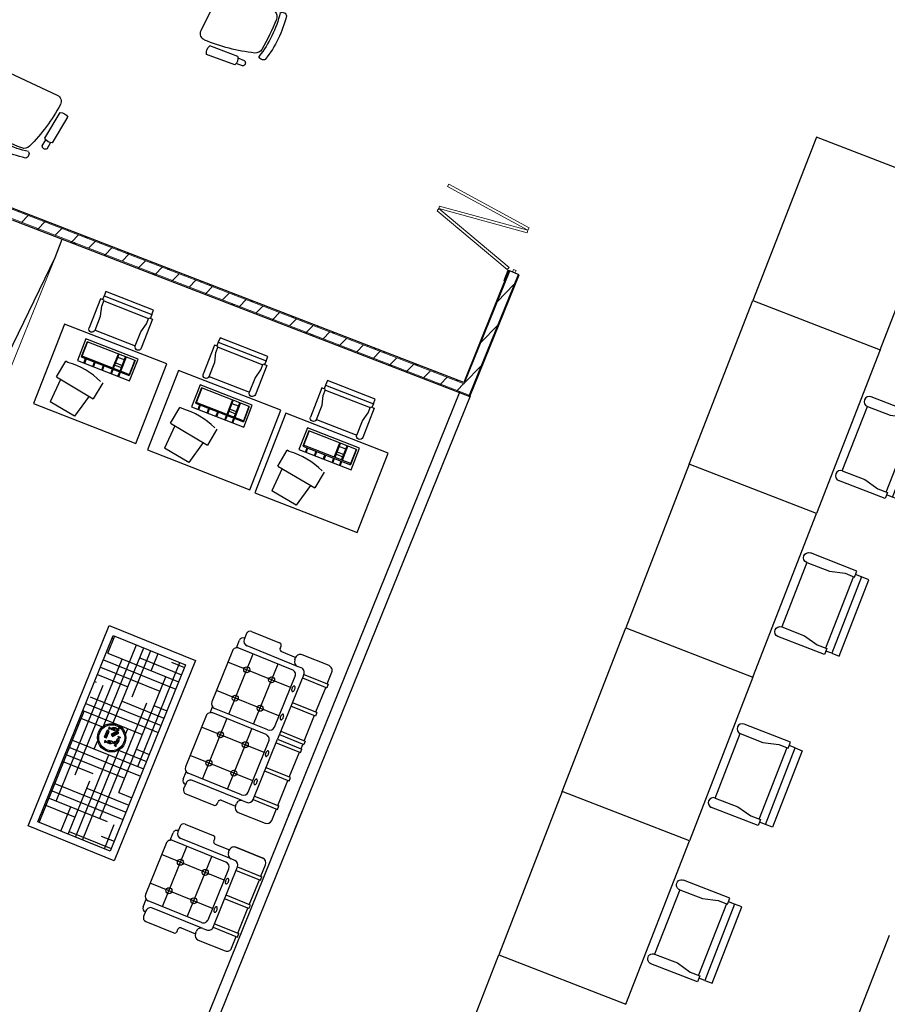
# Model space of a CAD drawing. Header units: inches. Extents: x 424 to 2043, y -237 to 445.
# Tile 109 of 256: x 735.4 to 743.27, y -101.72 to -92.79. Entities that reach past the tile are written whole.
import ezdxf

# ---------------------------------------------------------------- set-up
doc = ezdxf.new("R2010")
doc.units = ezdxf.units.IN
doc.header["$MEASUREMENT"] = 0
doc.layers.add('1', color=8, linetype='Continuous')
doc.layers.add('MOBLEMAN', color=1, linetype='Continuous')
for name, color, linetype, lineweight in [('A-DOOR', 31, 'Continuous', 9), ('A-DOOR-FRAM', 31, 'Continuous', 9), ('A-WALL', 113, 'Continuous', 9), ('A-WALL-PATT', 111, 'Continuous', 25)]:
    doc.layers.add(name, color=color, linetype=linetype, lineweight=lineweight)
doc.styles.add('ATTR', font='romans.shx', dxfattribs={"width": 0.8, "height": 0.448737})
pattern_1 = [(45.89417, (852.0838, -131.8069), (-0.21541665, 0.20879576), []), (135.89417, (852.0838, -131.8069), (-0.20879576, -0.21541665), [])]
pattern_2 = [(0.89417, (852.0838, -131.8069), (-0.00234084, 0.14998173), []), (90.89417, (852.0838, -131.8069), (-0.14998173, -0.00234084), [])]
pattern_3 = [(45.89417, (852.0838, -131.8069), (-0.10770832, 0.10439788), [])]

# ---------------------------------------------------------------- blocks, each defined once
blk = doc.blocks.new('5_Panel_Bi-Fold_Door_Metric_7271 - 2500 x 4300-230033-اول')
at = {"layer": 'A-DOOR'}
for p, q in [((-2.0966, 0.0674), (-1.8403, 0.8569)), ((-1.8162, 0.8491), (-2.0724, 0.0596)), ((-1.8403, 0.8569), (-1.8162, 0.8491)), ((-1.792, 0.8519), (-1.8162, 0.8491)), ((-1.8162, 0.8491), (-1.72, 0.0247)), ((-1.6958, 0.0275), (-1.792, 0.8519)), ((-1.6958, 0.0275), (-1.5996, 0.8519)), ((-1.5754, 0.8491), (-1.6717, 0.0247)), ((-1.5996, 0.8519), (-1.5754, 0.8491)), ((1.6958, 0.0311), (1.9106, 0.8328)), ((1.9348, 0.8264), (1.72, 0.0247)), ((1.9106, 0.8328), (1.9348, 0.8264)), ((1.9589, 0.8304), (1.9348, 0.8264)), ((1.9348, 0.8264), (2.0724, 0.0079)), ((2.0966, 0.0119), (1.9589, 0.8304)), ((-2.0724, 0.0596), (-2.0966, 0.0674)), ((-1.72, 0.0247), (-1.6958, 0.0275)), ((-1.6717, 0.0247), (-1.6958, 0.0275)), ((1.72, 0.0247), (1.6958, 0.0311)), ((2.0724, 0.0079), (2.0966, 0.0119))]:
    blk.add_line(p, q, dxfattribs=at)
at = {"layer": 'A-DOOR', "lineweight": 18}
for p, q in [((-2.1, 0.06), (-2.2, 0.06)), ((-2.2, 0.06), (-2.2, 0.05)), ((-2.2, 0.05), (-2.1, 0.05)), ((-2.1, 0.05), (-2.1, 0.06)), ((2.2, 0.06), (2.1, 0.06)), ((2.1, 0.06), (2.1, 0.05)), ((2.1, 0.05), (2.2, 0.05)), ((2.2, 0.05), (2.2, 0.06))]:
    blk.add_line(p, q, dxfattribs=at)
at = {"layer": 'A-DOOR-FRAM'}
for p, q in [((-2.075, 0.015), (-2.1, 0.015)), ((-2.1, 0.015), (-2.1, -0.01)), ((-2.075, -0.01), (-2.075, 0.015)), ((2.1, 0.015), (2.075, 0.015)), ((2.075, 0.015), (2.075, -0.01)), ((2.1, -0.01), (2.1, 0.015)), ((-2.1, -0.01), (-2.075, -0.01)), ((2.075, -0.01), (2.1, -0.01))]:
    blk.add_line(p, q, dxfattribs=at)
blk = doc.blocks.new('b')
for p, q in [((503.01, -335.59), (502.56, -340.28)), ((506.79, -335.97), (506.33, -340.67)), ((553.93, -335.97), (554.39, -340.67)), ((557.71, -335.59), (558.16, -340.28)), ((501.26, -340.76), (499.27, -361.28)), ((507.46, -341.36), (505.47, -361.88)), ((553.27, -341.36), (555.26, -361.88)), ((559.46, -340.76), (561.45, -361.28)), ((512.28, -371.74), (548.45, -371.74))]:
    blk.add_line(p, q)
for centre, radius, start, end in [((515.49, -325.94), 2.9, 124.29168, 235.70848), ((530.43, -398.95), 77.21, 77.6022, 102.39798), ((545.38, -325.94), 2.9, 304.29028, 55.70985), ((530.43, -403.75), 77.21, 77.6022, 102.39798), ((519.26, -333.69), 5, 93.61925, 160.82009), ((530.44, -510.33), 181.99, 86.43037, 93.61925), ((541.45, -333.68), 5, 19.18983, 86.43037), ((504.81, -336.65), 2.09, 19.12743, 149.56789), ((638.23, -375.07), 130.96, 160.82009, 176.408), ((422.53, -375.07), 130.92, 3.59261, 19.18983), ((555.91, -336.65), 2.09, 30.43211, 160.87257), ((503.86, -346.2), 6.03, 53.4143, 115.51209), ((556.86, -346.2), 6.03, 64.48791, 126.5857), ((502.87, -356.44), 6.03, 233.41429, 295.51209), ((557.85, -356.44), 6.03, 244.48791, 306.58571), ((512.22, -367.05), 4.69, 177.81368, 270.74808), ((548.51, -367.05), 4.69, 269.25208, 2.18684)]:
    blk.add_arc(centre, radius, start, end)
at = {"style": 'ATTR', "width": 0.8, "flags": 9}
blk.add_attdef('ESTCODE', (530.43, -321.74), '', height=0.012, rotation=0.00008, dxfattribs=at)
blk = doc.blocks.new('CHAIR3')
at = {"color": 0}
for p, q in [((-0.26208, 0.4704), (0, 0.4704)), ((-0.26208, 0.4368), (-0.26208, 0.4704)), ((-0.336, 0.02016), (-0.336, 0.45024)), ((-0.336, 0.45024), (-0.29568, 0.45024)), ((-0.29568, 0.45024), (-0.29568, 0.02016)), ((-0.29568, 0.45024), (-0.26208, 0.45024)), ((-0.20832, 0.4368), (-0.26208, 0.4368)), ((-0.25536, 0.4368), (-0.25536, 0.0336)), ((-0.12768, 0.41664), (-0.20832, 0.4368)), ((0, 0.41664), (-0.12768, 0.41664)), ((0, 0.41664), (0, 0.05376)), ((-0.12768, 0.05376), (-0.20832, 0.0336)), ((0, 0.05376), (-0.12768, 0.05376)), ((-0.29568, 0.02016), (-0.336, 0.02016)), ((-0.29568, 0.02016), (-0.26208, 0.02016)), ((-0.20832, 0.0336), (-0.26208, 0.0336)), ((-0.26208, 0.0336), (-0.26208, 0)), ((-0.26208, 0), (0, 0))]:
    blk.add_line(p, q, dxfattribs=at)
for centre in [(0, 0.44352), (0, 0.02688)]:
    blk.add_arc(centre, 0.02688, 270, 90, dxfattribs=at)
blk = doc.blocks.new('RAYANE 01')
at = {"layer": 'MOBLEMAN'}
for p, q in [((8.4608, 4.7715), (8.4575, 4.1272)), ((9.2898, 4.7673), (8.4608, 4.7715)), ((9.2865, 4.1229), (9.2898, 4.7673)), ((8.9169, 4.5649), (8.9658, 4.7444)), ((8.9658, 4.7444), (9.1758, 4.7092)), ((9.1634, 4.5235), (9.1758, 4.7092)), ((8.8574, 4.434), (8.8804, 4.571)), ((9.1999, 4.5174), (8.8804, 4.571)), ((9.1999, 4.5174), (9.177, 4.3804)), ((8.6732, 4.3462), (8.6723, 4.17)), ((9.0962, 4.3441), (8.6732, 4.3462)), ((8.7613, 4.3458), (8.7611, 4.3105)), ((8.7675, 4.3458), (8.7673, 4.3105)), ((8.8204, 4.3455), (8.8202, 4.3102)), ((8.8265, 4.3455), (8.8263, 4.3102)), ((8.8926, 4.3451), (8.8924, 4.3099)), ((8.8988, 4.3451), (8.8986, 4.3098)), ((8.9649, 4.3447), (8.9647, 4.3095)), ((8.9711, 4.3447), (8.9709, 4.3095)), ((9.0371, 4.3444), (9.037, 4.3091)), ((9.0433, 4.3443), (9.0431, 4.3091)), ((9.0953, 4.1678), (9.0962, 4.3441)), ((9.1587, 4.3835), (9.177, 4.3804)), ((8.69, 4.1875), (8.6906, 4.3109)), ((9.0784, 4.3089), (8.6906, 4.3109)), ((9.0783, 4.3001), (8.6906, 4.3021)), ((8.6926, 4.1875), (8.6933, 4.3109)), ((8.7611, 4.3017), (8.7605, 4.1872)), ((8.7673, 4.3017), (8.7667, 4.1871)), ((8.8199, 4.2574), (8.767, 4.2576)), ((8.82, 4.275), (8.7671, 4.2753)), ((8.8201, 4.3014), (8.8195, 4.1869)), ((8.8263, 4.3014), (8.8257, 4.1868)), ((9.0751, 4.1855), (9.0757, 4.3089)), ((9.0777, 4.1855), (9.0784, 4.3089)), ((8.6723, 4.17), (9.0953, 4.1678)), ((8.69, 4.1875), (9.0777, 4.1855)), ((8.7668, 4.2136), (8.8197, 4.2133)), ((8.4575, 4.1272), (9.2865, 4.1229))]:
    blk.add_line(p, q, dxfattribs=at)
blk.add_arc((9.1076, 4.9465), 0.5653, 245.77415, 275.18367, dxfattribs=at)
at = {"layer": 'MOBLEMAN', "xscale": -0.8999999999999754, "yscale": 0.9000000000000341, "zscale": 0.9, "rotation": 269.7045955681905}
blk.add_blockref('CHAIR3', (8.679, 4.0854), dxfattribs=at)
blk = doc.blocks.new('A$C0CDB724A')
at = {"color": 1}
for p, q in [((0.0721, 1.5196), (0.0721, 1.6683)), ((0.2596, 0.9673), (0.2596, 1.6683)), ((0.3221, 1.0196), (0.3221, 1.6683)), ((0.3846, 1.2696), (0.3846, 1.6683)), ((0.4471, 1.5196), (0.4471, 1.6683)), ((0.6346, 0.7696), (0.6346, 1.6683)), ((0.06, 1.6446), (0.0721, 1.6446)), ((0.3221, 1.5821), (0.6837, 1.5821)), ((0.5721, 1.6446), (0.6837, 1.6446)), ((0.0721, 1.5196), (0.6837, 1.5196)), ((0.1971, 0.5196), (0.1971, 1.5196)), ((0.5721, 0.5196), (0.5721, 1.5196)), ((0.06, 1.4571), (0.6837, 1.4571)), ((0.06, 1.3946), (0.5721, 1.3946)), ((0.06, 1.3321), (0.3221, 1.3321)), ((0.06, 1.2696), (0.0721, 1.2696)), ((0.1346, 0.2696), (0.1346, 1.2696)), ((0.5096, 0.2696), (0.5096, 1.2696)), ((0.5721, 1.2696), (0.6837, 1.2696)), ((0.3221, 1.2071), (0.6837, 1.2071)), ((0.0721, 1.1446), (0.6837, 1.1446)), ((0.06, 1.0821), (0.6837, 1.0821)), ((0.06, 1.0196), (0.5721, 1.0196)), ((0.06, 0.9571), (0.2537, 0.9571)), ((0.0721, 0.06), (0.0721, 1.0196)), ((0.4471, 0.972), (0.4471, 1.0196)), ((0.06, 0.8946), (0.0721, 0.8946)), ((0.5721, 0.8946), (0.6837, 0.8946)), ((0.2596, 0.7696), (0.2596, 0.8426)), ((0.4426, 0.8321), (0.6837, 0.8321)), ((0.4471, 0.06), (0.4471, 0.838)), ((0.0721, 0.7696), (0.6837, 0.7696)), ((0.3846, 0.06), (0.3846, 0.7696)), ((0.06, 0.7071), (0.6837, 0.7071)), ((0.06, 0.6446), (0.5721, 0.6446)), ((0.06, 0.5821), (0.3221, 0.5821)), ((0.06, 0.5196), (0.0721, 0.5196)), ((0.3221, 0.06), (0.3221, 0.5196)), ((0.5721, 0.5196), (0.6837, 0.5196)), ((0.0721, 0.3946), (0.6837, 0.3946)), ((0.3221, 0.4571), (0.6837, 0.4571)), ((0.06, 0.3321), (0.6837, 0.3321)), ((0.06, 0.2696), (0.5721, 0.2696)), ((0.2596, 0.06), (0.2596, 0.2696)), ((0.6346, 0.06), (0.6346, 0.2696)), ((0.06, 0.2071), (0.3221, 0.2071)), ((0.06, 0.1446), (0.0721, 0.1446)), ((0.3221, 0.0821), (0.6837, 0.0821)), ((0.5721, 0.1446), (0.6837, 0.1446))]:
    blk.add_line(p, q, dxfattribs=at)
at = {"color": 0}
for p, q in [((0.3559, 0.945), (0.3561, 0.9448)), ((0.3576, 0.9471), (0.3578, 0.9469)), ((0.3584, 0.9464), (0.36, 0.9452)), ((0.3593, 0.9493), (0.3596, 0.949)), ((0.3601, 0.9486), (0.3617, 0.9473)), ((0.3606, 0.9447), (0.3618, 0.9463)), ((0.361, 0.9514), (0.3613, 0.9512)), ((0.3619, 0.9507), (0.3634, 0.9495)), ((0.3623, 0.9469), (0.3635, 0.9484)), ((0.3623, 0.9469), (0.3638, 0.9456)), ((0.3627, 0.9536), (0.363, 0.9533)), ((0.3636, 0.9529), (0.3651, 0.9516)), ((0.364, 0.949), (0.3653, 0.9506)), ((0.364, 0.949), (0.3656, 0.9478)), ((0.3644, 0.9557), (0.3647, 0.9555)), ((0.3644, 0.9451), (0.3657, 0.9467)), ((0.3644, 0.9451), (0.366, 0.9439)), ((0.3653, 0.955), (0.3669, 0.9538)), ((0.3657, 0.9512), (0.367, 0.9527)), ((0.3657, 0.9512), (0.3673, 0.9499)), ((0.3661, 0.9473), (0.3674, 0.9489)), ((0.3661, 0.9473), (0.3677, 0.946)), ((0.3662, 0.9578), (0.3664, 0.9576)), ((0.3666, 0.9434), (0.3678, 0.945)), ((0.367, 0.9572), (0.3686, 0.9559)), ((0.3674, 0.9533), (0.3687, 0.9549)), ((0.3674, 0.9533), (0.369, 0.9521)), ((0.3679, 0.96), (0.3681, 0.9598)), ((0.3679, 0.9494), (0.3691, 0.951)), ((0.3679, 0.9494), (0.3694, 0.9482)), ((0.3683, 0.9456), (0.3695, 0.9471)), ((0.3683, 0.9456), (0.3699, 0.9443)), ((0.3687, 0.9593), (0.3703, 0.9581)), ((0.3692, 0.9555), (0.3704, 0.957)), ((0.3692, 0.9555), (0.3707, 0.9542)), ((0.3696, 0.9621), (0.3699, 0.9619)), ((0.3696, 0.9516), (0.3708, 0.9532)), ((0.3696, 0.9516), (0.3711, 0.9503)), ((0.37, 0.9477), (0.3713, 0.9493)), ((0.37, 0.9477), (0.3716, 0.9465)), ((0.3704, 0.9615), (0.372, 0.9602)), ((0.3704, 0.9439), (0.3717, 0.9454)), ((0.3709, 0.9576), (0.3721, 0.9592)), ((0.3709, 0.9576), (0.3724, 0.9564)), ((0.3713, 0.9537), (0.3726, 0.9553)), ((0.3713, 0.9537), (0.3729, 0.9525)), ((0.3717, 0.9499), (0.373, 0.9514)), ((0.3717, 0.9499), (0.3733, 0.9486)), ((0.3722, 0.946), (0.3734, 0.9476)), ((0.3722, 0.946), (0.3737, 0.9448)), ((0.3726, 0.9597), (0.3738, 0.9613)), ((0.3726, 0.9597), (0.3742, 0.9585)), ((0.373, 0.9559), (0.3743, 0.9574)), ((0.373, 0.9559), (0.3746, 0.9546)), ((0.3734, 0.952), (0.3747, 0.9536)), ((0.3734, 0.952), (0.375, 0.9508)), ((0.3739, 0.9482), (0.3751, 0.9497)), ((0.3739, 0.9482), (0.3754, 0.9469)), ((0.3743, 0.9619), (0.3744, 0.962)), ((0.3743, 0.9443), (0.3756, 0.9459)), ((0.3747, 0.958), (0.376, 0.9596)), ((0.3747, 0.958), (0.3763, 0.9568)), ((0.3752, 0.9542), (0.3764, 0.9557)), ((0.3752, 0.9542), (0.3767, 0.9529)), ((0.3756, 0.9503), (0.3768, 0.9519)), ((0.3756, 0.9503), (0.3772, 0.9491)), ((0.376, 0.9464), (0.3773, 0.948)), ((0.376, 0.9464), (0.3776, 0.9452)), ((0.3765, 0.9602), (0.3765, 0.9603)), ((0.3769, 0.9563), (0.3781, 0.9579)), ((0.3769, 0.9563), (0.3784, 0.9551)), ((0.3773, 0.9524), (0.3786, 0.954)), ((0.3773, 0.9524), (0.3789, 0.9512)), ((0.3777, 0.9486), (0.379, 0.9501)), ((0.3777, 0.9486), (0.3793, 0.9473)), ((0.3782, 0.9447), (0.3794, 0.9463)), ((0.3786, 0.9585), (0.3787, 0.9586)), ((0.379, 0.9546), (0.3803, 0.9562)), ((0.379, 0.9546), (0.3806, 0.9533)), ((0.3795, 0.9507), (0.3807, 0.9523)), ((0.3795, 0.9507), (0.381, 0.9495)), ((0.3799, 0.9469), (0.3811, 0.9484)), ((0.3799, 0.9469), (0.3812, 0.9458)), ((0.3807, 0.9567), (0.3808, 0.9568)), ((0.3812, 0.9529), (0.3824, 0.9544)), ((0.3812, 0.9529), (0.3827, 0.9516)), ((0.3816, 0.949), (0.3829, 0.9506)), ((0.3816, 0.949), (0.3829, 0.948)), ((0.3829, 0.955), (0.383, 0.9551)), ((0.3833, 0.9512), (0.3846, 0.9527)), ((0.3833, 0.9512), (0.3846, 0.9501)), ((0.385, 0.9533), (0.3851, 0.9534)), ((0.2979, 0.9328), (0.2982, 0.9328)), ((0.2979, 0.9301), (0.2982, 0.9301)), ((0.2979, 0.9273), (0.2982, 0.9273)), ((0.2979, 0.9246), (0.2982, 0.9246)), ((0.2979, 0.9218), (0.2982, 0.9218)), ((0.2979, 0.9191), (0.2982, 0.9191)), ((0.2979, 0.9163), (0.2982, 0.9163)), ((0.2979, 0.9136), (0.2982, 0.9136)), ((0.2979, 0.9108), (0.2982, 0.9108)), ((0.2979, 0.9081), (0.2982, 0.9081)), ((0.2979, 0.9053), (0.2982, 0.9053)), ((0.2979, 0.9026), (0.2982, 0.9026)), ((0.2979, 0.8998), (0.2982, 0.8998)), ((0.2979, 0.8971), (0.2982, 0.8971)), ((0.299, 0.9328), (0.301, 0.9328)), ((0.299, 0.9301), (0.301, 0.9301)), ((0.299, 0.9273), (0.301, 0.9273)), ((0.299, 0.9246), (0.301, 0.9246)), ((0.299, 0.9218), (0.301, 0.9218)), ((0.299, 0.9191), (0.301, 0.9191)), ((0.299, 0.9163), (0.301, 0.9163)), ((0.299, 0.9136), (0.301, 0.9136)), ((0.299, 0.9108), (0.301, 0.9108)), ((0.299, 0.9081), (0.301, 0.9081)), ((0.299, 0.9053), (0.301, 0.9053)), ((0.299, 0.9026), (0.301, 0.9026)), ((0.299, 0.8998), (0.301, 0.8998)), ((0.299, 0.8971), (0.301, 0.8971)), ((0.3017, 0.9356), (0.3017, 0.9357)), ((0.3017, 0.9328), (0.3017, 0.9348)), ((0.3017, 0.9328), (0.3037, 0.9328)), ((0.3017, 0.9301), (0.3017, 0.9321)), ((0.3017, 0.9301), (0.3037, 0.9301)), ((0.3017, 0.9273), (0.3017, 0.9293)), ((0.3017, 0.9273), (0.3037, 0.9273)), ((0.3017, 0.9246), (0.3017, 0.9266)), ((0.3017, 0.9246), (0.3037, 0.9246)), ((0.3017, 0.9218), (0.3017, 0.9238)), ((0.3017, 0.9218), (0.3037, 0.9218)), ((0.3017, 0.9191), (0.3017, 0.9211)), ((0.3017, 0.9191), (0.3037, 0.9191)), ((0.3017, 0.9163), (0.3017, 0.9183)), ((0.3017, 0.9163), (0.3037, 0.9163)), ((0.3017, 0.9136), (0.3017, 0.9156)), ((0.3017, 0.9136), (0.3037, 0.9136)), ((0.3017, 0.9108), (0.3017, 0.9128)), ((0.3017, 0.9108), (0.3037, 0.9108)), ((0.3017, 0.9081), (0.3017, 0.9101)), ((0.3017, 0.9081), (0.3037, 0.9081)), ((0.3017, 0.9053), (0.3017, 0.9073)), ((0.3017, 0.9053), (0.3037, 0.9053)), ((0.3017, 0.9026), (0.3017, 0.9046)), ((0.3017, 0.9026), (0.3037, 0.9026)), ((0.3017, 0.8998), (0.3017, 0.9018)), ((0.3017, 0.8998), (0.3037, 0.8998)), ((0.3017, 0.8971), (0.3017, 0.8991)), ((0.3017, 0.8971), (0.3037, 0.8971)), ((0.3017, 0.8954), (0.3017, 0.8963)), ((0.3045, 0.9356), (0.3045, 0.9357)), ((0.3045, 0.9328), (0.3045, 0.9348)), ((0.3045, 0.9328), (0.3065, 0.9328)), ((0.3045, 0.9301), (0.3045, 0.9321)), ((0.3045, 0.9301), (0.3065, 0.9301)), ((0.3045, 0.9273), (0.3045, 0.9293)), ((0.3045, 0.9273), (0.3065, 0.9273)), ((0.3045, 0.9246), (0.3045, 0.9266)), ((0.3045, 0.9246), (0.3065, 0.9246)), ((0.3045, 0.9218), (0.3045, 0.9238)), ((0.3045, 0.9218), (0.3065, 0.9218)), ((0.3045, 0.9191), (0.3045, 0.9211)), ((0.3045, 0.9191), (0.3065, 0.9191)), ((0.3045, 0.9163), (0.3045, 0.9183)), ((0.3045, 0.9163), (0.3065, 0.9163)), ((0.3045, 0.9136), (0.3045, 0.9156)), ((0.3045, 0.9136), (0.3065, 0.9136)), ((0.3045, 0.9108), (0.3045, 0.9128)), ((0.3045, 0.9108), (0.3065, 0.9108)), ((0.3045, 0.9081), (0.3045, 0.9101)), ((0.3045, 0.9081), (0.3065, 0.9081)), ((0.3045, 0.9053), (0.3045, 0.9073)), ((0.3045, 0.9053), (0.3065, 0.9053)), ((0.3045, 0.9026), (0.3045, 0.9046)), ((0.3045, 0.9026), (0.3065, 0.9026)), ((0.3045, 0.8998), (0.3045, 0.9018)), ((0.3045, 0.8998), (0.3065, 0.8998)), ((0.3045, 0.8971), (0.3045, 0.8991)), ((0.3045, 0.8971), (0.3065, 0.8971)), ((0.3045, 0.8954), (0.3045, 0.8963)), ((0.3072, 0.9356), (0.3072, 0.9357)), ((0.3072, 0.9328), (0.3072, 0.9348)), ((0.3072, 0.9328), (0.3092, 0.9328)), ((0.3072, 0.9301), (0.3072, 0.9321)), ((0.3072, 0.9301), (0.3092, 0.9301)), ((0.3072, 0.9273), (0.3072, 0.9293)), ((0.3072, 0.9273), (0.3092, 0.9273)), ((0.3072, 0.9246), (0.3072, 0.9266)), ((0.3072, 0.9246), (0.3092, 0.9246)), ((0.3072, 0.9218), (0.3072, 0.9238)), ((0.3072, 0.9218), (0.3092, 0.9218)), ((0.3072, 0.9191), (0.3072, 0.9211)), ((0.3072, 0.9191), (0.3092, 0.9191)), ((0.3072, 0.9163), (0.3072, 0.9183)), ((0.3072, 0.9163), (0.3092, 0.9163)), ((0.3072, 0.9136), (0.3072, 0.9156)), ((0.3072, 0.9136), (0.3092, 0.9136)), ((0.3072, 0.9108), (0.3072, 0.9128)), ((0.3072, 0.9108), (0.3092, 0.9108)), ((0.3072, 0.9081), (0.3072, 0.9101)), ((0.3072, 0.9081), (0.3092, 0.9081)), ((0.3072, 0.9053), (0.3072, 0.9073)), ((0.3072, 0.9053), (0.3092, 0.9053)), ((0.3072, 0.9026), (0.3072, 0.9046)), ((0.3072, 0.9026), (0.3092, 0.9026)), ((0.3072, 0.8998), (0.3072, 0.9018)), ((0.3072, 0.8998), (0.3092, 0.8998)), ((0.3072, 0.8971), (0.3072, 0.8991)), ((0.3072, 0.8971), (0.3092, 0.8971)), ((0.3072, 0.8954), (0.3072, 0.8963)), ((0.31, 0.9356), (0.31, 0.9357)), ((0.31, 0.9328), (0.31, 0.9348)), ((0.31, 0.9328), (0.312, 0.9328)), ((0.31, 0.9301), (0.31, 0.9321)), ((0.31, 0.9301), (0.312, 0.9301)), ((0.31, 0.9273), (0.31, 0.9293)), ((0.31, 0.9273), (0.312, 0.9273)), ((0.31, 0.9246), (0.31, 0.9266)), ((0.31, 0.9246), (0.312, 0.9246)), ((0.31, 0.9218), (0.31, 0.9238)), ((0.31, 0.9218), (0.312, 0.9218)), ((0.31, 0.9191), (0.31, 0.9211)), ((0.31, 0.9191), (0.312, 0.9191)), ((0.31, 0.9163), (0.31, 0.9183)), ((0.31, 0.9163), (0.312, 0.9163)), ((0.31, 0.9136), (0.31, 0.9156)), ((0.31, 0.9136), (0.312, 0.9136)), ((0.31, 0.9108), (0.31, 0.9128)), ((0.31, 0.9108), (0.312, 0.9108)), ((0.31, 0.9081), (0.31, 0.9101)), ((0.31, 0.9081), (0.312, 0.9081)), ((0.31, 0.9053), (0.31, 0.9073)), ((0.31, 0.9053), (0.312, 0.9053)), ((0.31, 0.9026), (0.31, 0.9046)), ((0.31, 0.9026), (0.312, 0.9026)), ((0.31, 0.8998), (0.31, 0.9018)), ((0.31, 0.8998), (0.312, 0.8998)), ((0.31, 0.8971), (0.31, 0.8991)), ((0.31, 0.8971), (0.312, 0.8971)), ((0.31, 0.8954), (0.31, 0.8963)), ((0.3127, 0.9356), (0.3127, 0.9357)), ((0.3127, 0.9328), (0.3127, 0.9348)), ((0.3127, 0.9328), (0.3147, 0.9328)), ((0.3127, 0.9301), (0.3127, 0.9321)), ((0.3127, 0.9301), (0.3147, 0.9301)), ((0.3127, 0.9273), (0.3127, 0.9293)), ((0.3127, 0.9273), (0.3147, 0.9273)), ((0.3127, 0.9246), (0.3127, 0.9266)), ((0.3127, 0.9246), (0.3147, 0.9246)), ((0.3127, 0.9218), (0.3127, 0.9238)), ((0.3127, 0.9218), (0.3147, 0.9218)), ((0.3127, 0.9191), (0.3127, 0.9211)), ((0.3127, 0.9191), (0.3147, 0.9191)), ((0.3127, 0.9163), (0.3127, 0.9183)), ((0.3127, 0.9163), (0.3147, 0.9163)), ((0.3127, 0.9136), (0.3127, 0.9156)), ((0.3127, 0.9136), (0.3147, 0.9136)), ((0.3127, 0.9108), (0.3127, 0.9128)), ((0.3127, 0.9108), (0.3147, 0.9108)), ((0.3127, 0.9081), (0.3127, 0.9101)), ((0.3127, 0.9081), (0.3147, 0.9081)), ((0.3127, 0.9053), (0.3127, 0.9073)), ((0.3127, 0.9053), (0.3147, 0.9053)), ((0.3127, 0.9026), (0.3127, 0.9046)), ((0.3127, 0.9026), (0.3147, 0.9026)), ((0.3127, 0.8998), (0.3127, 0.9018)), ((0.3127, 0.8998), (0.3147, 0.8998)), ((0.3127, 0.8971), (0.3127, 0.8991)), ((0.3127, 0.8971), (0.3147, 0.8971)), ((0.3127, 0.8954), (0.3127, 0.8963)), ((0.3155, 0.9356), (0.3155, 0.9357)), ((0.3155, 0.9328), (0.3155, 0.9348)), ((0.3155, 0.9328), (0.3172, 0.9328)), ((0.3155, 0.9301), (0.3155, 0.9321)), ((0.3155, 0.9301), (0.3172, 0.9301)), ((0.3155, 0.9273), (0.3155, 0.9293)), ((0.3155, 0.9273), (0.3172, 0.9273)), ((0.3155, 0.9246), (0.3155, 0.9266)), ((0.3155, 0.9246), (0.3172, 0.9246)), ((0.3155, 0.9218), (0.3155, 0.9238)), ((0.3155, 0.9218), (0.3172, 0.9218)), ((0.3155, 0.9191), (0.3155, 0.9211)), ((0.3155, 0.9191), (0.3172, 0.9191)), ((0.3155, 0.9163), (0.3155, 0.9183)), ((0.3155, 0.9163), (0.3172, 0.9163)), ((0.3155, 0.9136), (0.3155, 0.9156)), ((0.3155, 0.9136), (0.3172, 0.9136)), ((0.3155, 0.9108), (0.3155, 0.9128)), ((0.3155, 0.9108), (0.3172, 0.9108)), ((0.3155, 0.9081), (0.3155, 0.9101)), ((0.3155, 0.9081), (0.3172, 0.9081)), ((0.3155, 0.9053), (0.3155, 0.9073)), ((0.3155, 0.9053), (0.3172, 0.9053)), ((0.3155, 0.9026), (0.3155, 0.9046)), ((0.3155, 0.9026), (0.3172, 0.9026)), ((0.3155, 0.8998), (0.3155, 0.9018)), ((0.3155, 0.8998), (0.3172, 0.8998)), ((0.3155, 0.8971), (0.3155, 0.8991)), ((0.3155, 0.8971), (0.3172, 0.8971)), ((0.3155, 0.8954), (0.3155, 0.8963)), ((0.3473, 0.9342), (0.3475, 0.934)), ((0.3481, 0.9335), (0.3497, 0.9323)), ((0.349, 0.9364), (0.3492, 0.9362)), ((0.3492, 0.9305), (0.3498, 0.9312)), ((0.3498, 0.9357), (0.3514, 0.9344)), ((0.3503, 0.9318), (0.3515, 0.9334)), ((0.3503, 0.9318), (0.3518, 0.9306)), ((0.3507, 0.9385), (0.351, 0.9383)), ((0.3514, 0.9288), (0.3519, 0.9295)), ((0.3516, 0.9378), (0.3531, 0.9366)), ((0.352, 0.934), (0.3532, 0.9355)), ((0.352, 0.934), (0.3535, 0.9327)), ((0.3524, 0.9407), (0.3527, 0.9405)), ((0.3524, 0.9301), (0.3537, 0.9317)), ((0.3524, 0.9301), (0.354, 0.9289)), ((0.3533, 0.94), (0.3548, 0.9387)), ((0.3535, 0.9271), (0.3541, 0.9278)), ((0.3537, 0.9361), (0.3549, 0.9377)), ((0.3537, 0.9361), (0.3553, 0.9349)), ((0.3541, 0.9428), (0.3544, 0.9426)), ((0.3541, 0.9323), (0.3554, 0.9338)), ((0.3541, 0.9323), (0.3557, 0.931)), ((0.3546, 0.9284), (0.3558, 0.93)), ((0.3546, 0.9284), (0.3561, 0.9271)), ((0.355, 0.9421), (0.3565, 0.9409)), ((0.3554, 0.9383), (0.3567, 0.9398)), ((0.3554, 0.9383), (0.357, 0.937)), ((0.3557, 0.9254), (0.3562, 0.9261)), ((0.3558, 0.9344), (0.3571, 0.936)), ((0.3558, 0.9344), (0.3574, 0.9332)), ((0.3563, 0.9305), (0.3575, 0.9321)), ((0.3563, 0.9305), (0.3578, 0.9293)), ((0.3567, 0.9443), (0.3583, 0.943)), ((0.3567, 0.9267), (0.358, 0.9282)), ((0.3567, 0.9267), (0.3583, 0.9254)), ((0.3571, 0.9404), (0.3584, 0.942)), ((0.3571, 0.9404), (0.3587, 0.9392)), ((0.3576, 0.9366), (0.3588, 0.9381)), ((0.3576, 0.9366), (0.3591, 0.9353)), ((0.3578, 0.9236), (0.3584, 0.9244)), ((0.358, 0.9327), (0.3592, 0.9343)), ((0.358, 0.9327), (0.3596, 0.9314)), ((0.3584, 0.9288), (0.3597, 0.9304)), ((0.3584, 0.9288), (0.36, 0.9276)), ((0.3589, 0.9426), (0.3601, 0.9441)), ((0.3589, 0.9426), (0.3604, 0.9413)), ((0.3589, 0.925), (0.3601, 0.9265)), ((0.3589, 0.925), (0.3604, 0.9237)), ((0.3593, 0.9387), (0.3605, 0.9403)), ((0.3593, 0.9387), (0.3608, 0.9375)), ((0.3597, 0.9348), (0.361, 0.9364)), ((0.3597, 0.9348), (0.3613, 0.9336)), ((0.3599, 0.9219), (0.3605, 0.9227)), ((0.3601, 0.931), (0.3614, 0.9325)), ((0.3601, 0.931), (0.3617, 0.9297)), ((0.3606, 0.9447), (0.3621, 0.9435)), ((0.3606, 0.9271), (0.3618, 0.9287)), ((0.3606, 0.9271), (0.3621, 0.9259)), ((0.361, 0.9408), (0.3622, 0.9424)), ((0.361, 0.9408), (0.3626, 0.9396)), ((0.361, 0.9232), (0.3623, 0.9248)), ((0.361, 0.9232), (0.3623, 0.9222)), ((0.3614, 0.937), (0.3627, 0.9385)), ((0.3614, 0.937), (0.363, 0.9357)), ((0.3619, 0.9331), (0.3631, 0.9347)), ((0.3619, 0.9331), (0.3634, 0.9319)), ((0.3623, 0.9293), (0.3635, 0.9308)), ((0.3623, 0.9293), (0.3639, 0.928)), ((0.3627, 0.943), (0.364, 0.9446)), ((0.3627, 0.943), (0.3643, 0.9417)), ((0.3627, 0.9254), (0.364, 0.927)), ((0.3627, 0.9254), (0.364, 0.9243)), ((0.3631, 0.9391), (0.3644, 0.9407)), ((0.3631, 0.9391), (0.3647, 0.9379)), ((0.3636, 0.9353), (0.3648, 0.9368)), ((0.3636, 0.9353), (0.3651, 0.934)), ((0.364, 0.9314), (0.3653, 0.933)), ((0.364, 0.9314), (0.3656, 0.9302)), ((0.3644, 0.9275), (0.3657, 0.9291)), ((0.3644, 0.9275), (0.3657, 0.9265)), ((0.3649, 0.9413), (0.3661, 0.9428)), ((0.3649, 0.9413), (0.3664, 0.94)), ((0.3653, 0.9374), (0.3665, 0.939)), ((0.3653, 0.9374), (0.3669, 0.9362)), ((0.3657, 0.9335), (0.367, 0.9351)), ((0.3657, 0.9335), (0.3673, 0.9323)), ((0.3662, 0.9297), (0.3674, 0.9312)), ((0.3662, 0.9297), (0.3675, 0.9286)), ((0.3666, 0.9434), (0.3681, 0.9422)), ((0.367, 0.9396), (0.3683, 0.9411)), ((0.367, 0.9396), (0.3686, 0.9383)), ((0.3674, 0.9357), (0.3687, 0.9373)), ((0.3674, 0.9357), (0.369, 0.9344)), ((0.3679, 0.9318), (0.3691, 0.9334)), ((0.3679, 0.9318), (0.3692, 0.9308)), ((0.3687, 0.9417), (0.37, 0.9433)), ((0.3687, 0.9417), (0.3703, 0.9405)), ((0.3692, 0.9378), (0.3704, 0.9394)), ((0.3692, 0.9378), (0.3707, 0.9366)), ((0.3696, 0.934), (0.3708, 0.9355)), ((0.3696, 0.934), (0.3709, 0.9329)), ((0.3704, 0.9439), (0.372, 0.9426)), ((0.3709, 0.94), (0.3721, 0.9416)), ((0.3709, 0.94), (0.3724, 0.9387)), ((0.3713, 0.9361), (0.3726, 0.9377)), ((0.3713, 0.9361), (0.3726, 0.9351)), ((0.3726, 0.9421), (0.3738, 0.9437)), ((0.3726, 0.9421), (0.3742, 0.9409)), ((0.373, 0.9383), (0.3743, 0.9398)), ((0.373, 0.9383), (0.3743, 0.9372)), ((0.3743, 0.9443), (0.3759, 0.943)), ((0.3747, 0.9404), (0.376, 0.942)), ((0.3747, 0.9404), (0.376, 0.9394)), ((0.3765, 0.9426), (0.3777, 0.9441)), ((0.3765, 0.9426), (0.3778, 0.9415)), ((0.3782, 0.9447), (0.3795, 0.9437))]:
    blk.add_line(p, q, dxfattribs=at)
at = {"layer": '1', "color": 1}
for p, q in [((0, 0), (0, 1.7283)), ((0, 1.7283), (0.7437, 1.7283)), ((0.06, 0.06), (0.06, 1.6683)), ((0.06, 1.6683), (0.6837, 1.6683)), ((0.6837, 1.6683), (0.6837, 0.06)), ((0.7437, 1.7283), (0.7437, 0)), ((0.3172, 0.9467), (0.2979, 0.9467)), ((0.2979, 0.9467), (0.2979, 0.8881)), ((0.3026, 0.9774), (0.3069, 0.9585)), ((0.3206, 0.9699), (0.3026, 0.9774)), ((0.3069, 0.9585), (0.3185, 0.9701)), ((0.3172, 0.8881), (0.3172, 0.9467)), ((0.3401, 0.9663), (0.3341, 0.9843)), ((0.3447, 0.9669), (0.3382, 0.9864)), ((0.3783, 0.973), (0.3416, 0.9272)), ((0.3527, 0.969), (0.3461, 0.9889)), ((0.3561, 0.9705), (0.3497, 0.9896)), ((0.3567, 0.9152), (0.3933, 0.961)), ((0.3846, 0.9777), (0.3655, 0.9887)), ((0.3687, 0.9791), (0.3794, 0.9991)), ((0.3864, 0.9524), (0.3714, 0.9644)), ((0.3933, 0.961), (0.3783, 0.973)), ((0.3794, 0.9991), (0.3846, 0.9777)), ((0.3172, 0.9357), (0.2979, 0.9357)), ((0.3172, 0.8954), (0.2979, 0.8954)), ((0.2979, 0.8881), (0.3172, 0.8881)), ((0.3119, 0.8671), (0.3162, 0.8482)), ((0.3299, 0.8595), (0.3119, 0.8671)), ((0.3416, 0.9272), (0.3567, 0.9152)), ((0.3494, 0.856), (0.3434, 0.8739)), ((0.3613, 0.9209), (0.3462, 0.9329)), ((0.354, 0.8565), (0.3475, 0.876)), ((0.362, 0.8587), (0.3554, 0.8786)), ((0.3654, 0.8601), (0.359, 0.8792)), ((0.3939, 0.8673), (0.3748, 0.8784)), ((0.378, 0.8688), (0.3887, 0.8888)), ((0.3887, 0.8888), (0.3939, 0.8673)), ((0.4079, 0.8706), (0.3951, 0.856)), ((0.4189, 0.9009), (0.3979, 0.9009)), ((0.4185, 0.8926), (0.3979, 0.8926)), ((0.4186, 0.9046), (0.3985, 0.9046)), ((0.4175, 0.8881), (0.3986, 0.8881)), ((0.4144, 0.9192), (0.3988, 0.9357)), ((0.3988, 0.9357), (0.4208, 0.9339)), ((0.4208, 0.9339), (0.4043, 0.9192)), ((0.4144, 0.8542), (0.407, 0.8688)), ((0.3162, 0.8482), (0.3278, 0.8598)), ((0.3951, 0.856), (0.4144, 0.8542)), ((0.6837, 0.06), (0.06, 0.06)), ((0.7437, 0), (0, 0))]:
    blk.add_line(p, q, dxfattribs=at)
for radius in [0.1139, 0.1039]:
    blk.add_circle((0.355, 0.905), radius, dxfattribs=at)
for centre, radius, start, end in [((0.3377, 1.0087), 0.0424, 244.37962, 317.99844), ((0.3548, 0.9488), 0.0411, 73.25261, 145.80437), ((0.347, 0.8983), 0.0424, 244.37741, 317.99623), ((0.3641, 0.8385), 0.0411, 73.2504, 145.80216), ((0.4387, 0.8965), 0.0411, 144.80616, 217.35792), ((0.3766, 0.8992), 0.0424, 315.93317, 29.55199)]:
    blk.add_arc(centre, radius, start, end, dxfattribs=at)
blk = doc.blocks.new('A$C125E1850')
at = {"layer": '1', "color": 1}
for p, q in [((0.0531, 0.81), (0.0531, 0.76)), ((0.0831, 0.84), (0.326, 0.84)), ((0.346, 0.8015), (0.346, 0.82)), ((0.76, 0.82), (0.5283, 0.82)), ((0.5283, 0.82), (0.76, 0.82)), ((0.0198, 0.6745), (0.0198, 0.74)), ((0.0531, 0.77), (0.0498, 0.77)), ((0.0531, 0.77), (0.0531, 0.77)), ((0.5283, 0.72), (0.0931, 0.72)), ((0.366, 0.7815), (0.4884, 0.7815)), ((0.4883, 0.76), (0.4883, 0.78)), ((0.56, 0.72), (0.5283, 0.72)), ((0.8, 0.68), (0.8, 0.78)), ((0, 0.64), (0, 0.2)), ((0.5, 0.68), (0.04, 0.68)), ((0.1628, 0.16), (0.1628, 0.68)), ((0.3772, 0.16), (0.3772, 0.68)), ((0.54, 0.2), (0.54, 0.64)), ((0.6, 0.16), (0.6, 0.68)), ((0.6, 0.68), (0.81, 0.68)), ((0.6, 0.65), (0.81, 0.65)), ((0.8, 0.435), (0.8, 0.65)), ((0.81, 0.65), (0.81, 0.68)), ((0.54, 0.5425), (0, 0.5425)), ((0.81, 0.435), (0.6, 0.435)), ((0.81, 0.405), (0.6, 0.405)), ((0.8, 0.19), (0.8, 0.405)), ((0.81, 0.405), (0.81, 0.435)), ((0.54, 0.2975), (0, 0.2975)), ((0.0198, 0.1), (0.0198, 0.1655)), ((0.5, 0.16), (0.04, 0.16)), ((0.6, 0.19), (0.81, 0.19)), ((0.6, 0.16), (0.81, 0.16)), ((0.8, 0.06), (0.8, 0.16)), ((0.81, 0.16), (0.81, 0.19)), ((0.0531, 0.08), (0.0531, 0.03)), ((0.5283, 0.12), (0.0931, 0.12)), ((0.4883, 0.06), (0.4883, 0.08)), ((0.5283, 0.12), (0.56, 0.12)), ((0.0531, 0.07), (0.0498, 0.07)), ((0.0831, 0), (0.326, 0)), ((0.346, 0.02), (0.346, 0.0385)), ((0.366, 0.0585), (0.4884, 0.0585)), ((0.5283, 0.02), (0.76, 0.02))]:
    blk.add_line(p, q, dxfattribs=at)
for centre in [(0.1628, 0.5425), (0.3772, 0.5425), (0.1628, 0.2975), (0.3772, 0.2975)]:
    blk.add_circle(centre, 0.024, dxfattribs=at)
for centre, radius, start, end in [((0.0831, 0.81), 0.03, 90, 180), ((0.326, 0.82), 0.02, 0, 90), ((0.366, 0.8015), 0.02, 180, 270), ((0.5283, 0.78), 0.04, 90, 180), ((0.76, 0.78), 0.04, 0, 90), ((0.0498, 0.74), 0.03, 90, 180), ((0.0931, 0.76), 0.04, 180, 270), ((0.5283, 0.76), 0.04, 180, 270), ((0.56, 0.68), 0.04, 0, 90), ((0.04, 0.64), 0.04, 90, 180), ((0.5, 0.64), 0.04, 0, 90), ((0.5988, 0.5418), 0.0455, 168.13633, 180), ((0.5821, 0.5454), 0.0284, 153.10788, 168.13633), ((0.5716, 0.5507), 0.0166, 129.23982, 153.10788), ((0.5651, 0.5587), 0.0063, 90, 129.23982), ((0.5651, 0.5587), 0.0063, 50.76018, 90), ((0.5586, 0.5507), 0.0166, 26.89212, 50.76018), ((0.5481, 0.5454), 0.0284, 11.86367, 26.89212), ((0.5313, 0.5418), 0.0455, 0, 11.86367), ((0.5988, 0.5418), 0.0455, 180, 191.86367), ((0.5821, 0.5383), 0.0284, 191.86367, 206.89212), ((0.5716, 0.533), 0.0166, 206.89212, 230.76018), ((0.5651, 0.525), 0.0063, 230.76018, 270), ((0.5651, 0.525), 0.0063, 270, 309.23982), ((0.5586, 0.533), 0.0166, 309.23982, 333.10788), ((0.5481, 0.5383), 0.0284, 333.10788, 348.13633), ((0.5313, 0.5418), 0.0455, 348.13633, 360), ((0.5716, 0.307), 0.0166, 129.23982, 153.10788), ((0.5651, 0.315), 0.0063, 90, 129.23982), ((0.5651, 0.315), 0.0063, 50.76018, 90), ((0.5586, 0.307), 0.0166, 26.89212, 50.76018), ((0.5988, 0.2982), 0.0455, 168.13633, 180), ((0.5988, 0.2982), 0.0455, 180, 191.86367), ((0.5821, 0.3017), 0.0284, 153.10788, 168.13633), ((0.5821, 0.2946), 0.0284, 191.86367, 206.89212), ((0.5716, 0.2893), 0.0166, 206.89212, 230.76018), ((0.5651, 0.2813), 0.0063, 230.76018, 270), ((0.5651, 0.2813), 0.0063, 270, 309.23982), ((0.5586, 0.2893), 0.0166, 309.23982, 333.10788), ((0.5481, 0.3017), 0.0284, 11.86367, 26.89212), ((0.5481, 0.2946), 0.0284, 333.10788, 348.13633), ((0.5313, 0.2982), 0.0455, 0, 11.86367), ((0.5313, 0.2982), 0.0455, 348.13633, 360), ((0.04, 0.2), 0.04, 180, 270), ((0.5, 0.2), 0.04, 270, 0), ((0.56, 0.16), 0.04, 270, 0), ((0.0498, 0.1), 0.03, 180, 270), ((0.0931, 0.08), 0.04, 90, 180), ((0.5283, 0.08), 0.04, 90, 180), ((0.0831, 0.03), 0.03, 180, 270), ((0.326, 0.02), 0.02, 270, 0), ((0.366, 0.0385), 0.02, 90, 180), ((0.5283, 0.06), 0.04, 180, 270), ((0.76, 0.06), 0.04, 270, 0)]:
    blk.add_arc(centre, radius, start, end, dxfattribs=at)
blk = doc.blocks.new('A$C79DA0C66')
at = {"layer": '1', "color": 1}
for p, q in [((0.0531, 1.37), (0.0531, 1.32)), ((0.0831, 1.4), (0.326, 1.4)), ((0.346, 1.3615), (0.346, 1.38)), ((0.366, 1.3415), (0.4884, 1.3415)), ((0.4883, 1.32), (0.4883, 1.34)), ((0.76, 1.38), (0.5283, 1.38)), ((0.8, 1.24), (0.8, 1.34)), ((0.0198, 1.2345), (0.0198, 1.3)), ((0.0531, 1.33), (0.0498, 1.33)), ((0.0531, 1.33), (0.0531, 1.33)), ((0.5283, 1.28), (0.0931, 1.28)), ((0.56, 1.28), (0.5283, 1.28)), ((0, 1.2), (0, 0.76)), ((0.5, 1.24), (0.04, 1.24)), ((0.1628, 0.72), (0.1628, 1.24)), ((0.3772, 0.72), (0.3772, 1.24)), ((0.54, 0.76), (0.54, 1.2)), ((0.6, 1.24), (0.6, 0.68)), ((0.6, 1.24), (0.81, 1.24)), ((0.6, 1.21), (0.81, 1.21)), ((0.8, 1.21), (0.8, 0.995)), ((0.81, 1.24), (0.81, 1.21)), ((0.54, 1.1025), (0, 1.1025)), ((0.81, 0.995), (0.6, 0.995)), ((0.81, 0.965), (0.6, 0.965)), ((0.8, 0.965), (0.8, 0.75)), ((0.81, 0.995), (0.81, 0.965)), ((0.54, 0.8575), (0, 0.8575)), ((0.0198, 0.6745), (0.0198, 0.7255)), ((0.5, 0.72), (0.04, 0.72)), ((0.6, 0.75), (0.81, 0.75)), ((0.6, 0.72), (0.81, 0.72)), ((0.8, 0.72), (0.8, 0.68)), ((0.81, 0.75), (0.81, 0.72)), ((0, 0.64), (0, 0.2)), ((0.5, 0.68), (0.04, 0.68)), ((0.1628, 0.16), (0.1628, 0.68)), ((0.3772, 0.16), (0.3772, 0.68)), ((0.54, 0.2), (0.54, 0.64)), ((0.6, 0.16), (0.6, 0.68)), ((0.6, 0.68), (0.81, 0.68)), ((0.6, 0.65), (0.81, 0.65)), ((0.8, 0.435), (0.8, 0.65)), ((0.81, 0.65), (0.81, 0.68)), ((0.54, 0.5425), (0, 0.5425)), ((0.81, 0.435), (0.6, 0.435)), ((0.81, 0.405), (0.6, 0.405)), ((0.8, 0.19), (0.8, 0.405)), ((0.81, 0.405), (0.81, 0.435)), ((0.54, 0.2975), (0, 0.2975)), ((0.0198, 0.1), (0.0198, 0.1655)), ((0.5, 0.16), (0.04, 0.16)), ((0.6, 0.19), (0.81, 0.19)), ((0.6, 0.16), (0.81, 0.16)), ((0.8, 0.06), (0.8, 0.16)), ((0.81, 0.16), (0.81, 0.19)), ((0.0531, 0.08), (0.0531, 0.03)), ((0.5283, 0.12), (0.0931, 0.12)), ((0.4883, 0.06), (0.4883, 0.08)), ((0.5283, 0.12), (0.56, 0.12)), ((0.0531, 0.07), (0.0498, 0.07)), ((0.0831, 0), (0.326, 0)), ((0.346, 0.02), (0.346, 0.0385)), ((0.366, 0.0585), (0.4884, 0.0585)), ((0.5283, 0.02), (0.76, 0.02))]:
    blk.add_line(p, q, dxfattribs=at)
for centre in [(0.1628, 1.1025), (0.3772, 1.1025), (0.1628, 0.8575), (0.3772, 0.8575), (0.1628, 0.5425), (0.3772, 0.5425), (0.1628, 0.2975), (0.3772, 0.2975)]:
    blk.add_circle(centre, 0.024, dxfattribs=at)
for centre, radius, start, end in [((0.0831, 1.37), 0.03, 90, 180), ((0.326, 1.38), 0.02, 360, 90), ((0.366, 1.3615), 0.02, 180, 270), ((0.5283, 1.34), 0.04, 90, 180), ((0.76, 1.34), 0.04, 360, 90), ((0.0498, 1.3), 0.03, 90, 180), ((0.0931, 1.32), 0.04, 180, 270), ((0.5283, 1.32), 0.04, 180, 270), ((0.56, 1.24), 0.04, 360, 90), ((0.04, 1.2), 0.04, 90, 180), ((0.5, 1.2), 0.04, 360, 90), ((0.5988, 1.1018), 0.0455, 168.13633, 180), ((0.5821, 1.1054), 0.0284, 153.10788, 168.13633), ((0.5716, 1.1107), 0.0166, 129.23982, 153.10788), ((0.5651, 1.1187), 0.0063, 90, 129.23982), ((0.5651, 1.1187), 0.0063, 50.76018, 90), ((0.5586, 1.1107), 0.0166, 26.89212, 50.76018), ((0.5481, 1.1054), 0.0284, 11.86367, 26.89212), ((0.5313, 1.1018), 0.0455, 0, 11.86367), ((0.5988, 1.1018), 0.0455, 180, 191.86367), ((0.5821, 1.0983), 0.0284, 191.86367, 206.89212), ((0.5716, 1.093), 0.0166, 206.89212, 230.76018), ((0.5651, 1.085), 0.0063, 230.76018, 270), ((0.5651, 1.085), 0.0063, 270, 309.23982), ((0.5586, 1.093), 0.0166, 309.23982, 333.10788), ((0.5481, 1.0983), 0.0284, 333.10788, 348.13633), ((0.5313, 1.1018), 0.0455, 348.13633, 360), ((0.5988, 0.8582), 0.0455, 168.13633, 180), ((0.5821, 0.8617), 0.0284, 153.10788, 168.13633), ((0.5716, 0.867), 0.0166, 129.23982, 153.10788), ((0.5651, 0.875), 0.0063, 90, 129.23982), ((0.5651, 0.875), 0.0063, 50.76018, 90), ((0.5586, 0.867), 0.0166, 26.89212, 50.76018), ((0.5481, 0.8617), 0.0284, 11.86367, 26.89212), ((0.5313, 0.8582), 0.0455, 0, 11.86367), ((0.5988, 0.8582), 0.0455, 180, 191.86367), ((0.5821, 0.8546), 0.0284, 191.86367, 206.89212), ((0.5716, 0.8493), 0.0166, 206.89212, 230.76018), ((0.5651, 0.8413), 0.0063, 230.76018, 270), ((0.5651, 0.8413), 0.0063, 270, 309.23982), ((0.5586, 0.8493), 0.0166, 309.23982, 333.10788), ((0.5481, 0.8546), 0.0284, 333.10788, 348.13633), ((0.5313, 0.8582), 0.0455, 348.13633, 360), ((0.04, 0.76), 0.04, 180, 270), ((0.5, 0.76), 0.04, 270, 360), ((0.04, 0.64), 0.04, 90, 180), ((0.5, 0.64), 0.04, 360, 90), ((0.5988, 0.5418), 0.0455, 168.13633, 180), ((0.5821, 0.5454), 0.0284, 153.10788, 168.13633), ((0.5716, 0.5507), 0.0166, 129.23982, 153.10788), ((0.5651, 0.5587), 0.0063, 90, 129.23982), ((0.5651, 0.5587), 0.0063, 50.76018, 90), ((0.5586, 0.5507), 0.0166, 26.89212, 50.76018), ((0.5481, 0.5454), 0.0284, 11.86367, 26.89212), ((0.5313, 0.5418), 0.0455, 0, 11.86367), ((0.5988, 0.5418), 0.0455, 180, 191.86367), ((0.5821, 0.5383), 0.0284, 191.86367, 206.89212), ((0.5716, 0.533), 0.0166, 206.89212, 230.76018), ((0.5651, 0.525), 0.0063, 230.76018, 270), ((0.5651, 0.525), 0.0063, 270, 309.23982), ((0.5586, 0.533), 0.0166, 309.23982, 333.10788), ((0.5481, 0.5383), 0.0284, 333.10788, 348.13633), ((0.5313, 0.5418), 0.0455, 348.13633, 360), ((0.5716, 0.307), 0.0166, 129.23982, 153.10788), ((0.5651, 0.315), 0.0063, 90, 129.23982), ((0.5651, 0.315), 0.0063, 50.76018, 90), ((0.5586, 0.307), 0.0166, 26.89212, 50.76018), ((0.5988, 0.2982), 0.0455, 168.13633, 180), ((0.5988, 0.2982), 0.0455, 180, 191.86367), ((0.5821, 0.3017), 0.0284, 153.10788, 168.13633), ((0.5821, 0.2946), 0.0284, 191.86367, 206.89212), ((0.5716, 0.2893), 0.0166, 206.89212, 230.76018), ((0.5651, 0.2813), 0.0063, 230.76018, 270), ((0.5651, 0.2813), 0.0063, 270, 309.23982), ((0.5586, 0.2893), 0.0166, 309.23982, 333.10788), ((0.5481, 0.3017), 0.0284, 11.86367, 26.89212), ((0.5481, 0.2946), 0.0284, 333.10788, 348.13633), ((0.5313, 0.2982), 0.0455, 0, 11.86367), ((0.5313, 0.2982), 0.0455, 348.13633, 360), ((0.04, 0.2), 0.04, 180, 270), ((0.5, 0.2), 0.04, 270, 360), ((0.56, 0.16), 0.04, 270, 360), ((0.0498, 0.1), 0.03, 180, 270), ((0.0931, 0.08), 0.04, 90, 180), ((0.5283, 0.08), 0.04, 90, 180), ((0.0831, 0.03), 0.03, 180, 270), ((0.326, 0.02), 0.02, 270, 360), ((0.366, 0.0385), 0.02, 90, 180), ((0.5283, 0.06), 0.04, 180, 270), ((0.76, 0.06), 0.04, 270, 360)]:
    blk.add_arc(centre, radius, start, end, dxfattribs=at)

msp = doc.modelspace()

# ---------------------------------------------------------------- hatches: boundary and pattern name
at = {"layer": 'A-WALL-PATT', "lineweight": 9}
h = msp.add_hatch(dxfattribs=at)
h.set_pattern_fill('FP_3', color=256, angle=0.89417, style=0, pattern_type=2)
h.set_pattern_definition(pattern_2)
h.paths.add_polyline_path([(739.4381, -96.0808), (739.8479, -95.0675), (739.8386, -95.0637), (739.4288, -96.0771)], flags=0)
h.paths.add_polyline_path([(741.4224, -91.1738), (742.2097, -89.2269), (742.2004, -89.2232), (741.4132, -91.17)], flags=0)
h = msp.add_hatch(dxfattribs=at)
h.set_pattern_fill('FP_4', color=256, angle=0.89417, style=0, pattern_type=2)
h.set_pattern_definition(pattern_3)
h.paths.add_polyline_path([(739.509, -96.1188), (739.922, -95.0975), (739.8479, -95.0675), (739.4344, -96.09)], flags=0)
h.paths.add_polyline_path([(741.4966, -91.2038), (742.2839, -89.2569), (742.2097, -89.2269), (741.4224, -91.1738)], flags=0)
h = msp.add_hatch(dxfattribs=at)
h.set_pattern_fill('FP_2', color=256, angle=0.89417, style=0, pattern_type=2)
h.set_pattern_definition(pattern_1)
h.paths.add_polyline_path([(739.4883, -96.1966), (739.9313, -95.1012), (739.922, -95.0975), (739.479, -96.193)], flags=0)
h.paths.add_polyline_path([(741.5059, -91.2075), (742.2931, -89.2607), (742.2839, -89.2569), (741.4966, -91.2038)], flags=0)
h = msp.add_hatch(dxfattribs=at)
h.set_pattern_fill('FP_4', color=256, angle=0.89417, style=0, pattern_type=2)
h.set_pattern_definition(pattern_3)
h.paths.add_polyline_path([(739.479, -96.193), (739.509, -96.1188), (731.0285, -92.8455), (730.9997, -92.9201), (738.9681, -95.9958)], flags=0)
h = msp.add_hatch(dxfattribs=at)
h.set_pattern_fill('FP_3', color=256, angle=0.89417, style=0, pattern_type=2)
h.set_pattern_definition(pattern_2)
h.paths.add_polyline_path([(739.4344, -96.09), (739.4381, -96.0808), (731.0321, -92.8362), (731.0285, -92.8455), (738.9668, -95.9095)], flags=0)
h = msp.add_hatch(dxfattribs=at)
h.set_pattern_fill('FP_2', color=256, angle=0.89417, style=0, pattern_type=2)
h.set_pattern_definition(pattern_1)
h.paths.add_polyline_path([(739.4846, -96.2059), (739.4883, -96.1966), (730.9997, -92.9201), (730.9961, -92.9295), (738.9683, -96.0066)], flags=0)

# ---------------------------------------------------------------- linework, layer by layer
for p, q in [((735.725, -94.943), (735.7882, -94.7791)), ((732.5858, -101.399), (735.725, -94.943)), ((739.395, -96.1606), (736.9495, -102.2082)), ((739.4862, -96.2019), (737.0455, -102.2374)), ((737.8723, -99.9261), (737.8368, -100.0138)), ((737.9647, -99.9643), (737.8921, -100.144))]:
    msp.add_line(p, q)
at = {"layer": 'A-WALL'}
for p, q in [((739.4344, -96.09), (731.0285, -92.8455)), ((739.479, -96.193), (730.9997, -92.9201)), ((733.04, -101.5826), (735.725, -94.943)), ((739.8479, -95.0675), (739.4344, -96.09)), ((739.922, -95.0975), (739.479, -96.193))]:
    msp.add_line(p, q, dxfattribs=at)
at = {"layer": 'A-WALL', "lineweight": 25}
for p, q in [((739.4288, -96.0771), (731.0321, -92.8362)), ((735.3337, -94.6037), (739.4846, -96.2059)), ((739.8386, -95.0637), (739.4288, -96.0771)), ((739.4846, -96.2059), (739.9313, -95.1012)), ((739.9313, -95.1012), (739.8386, -95.0637))]:
    msp.add_line(p, q, dxfattribs=at)
at = {"layer": 'MOBLEMAN'}
for p, q in [((742.6276, -93.8518), (742.0515, -95.3358)), ((743.781, -94.2996), (742.6276, -93.8518)), ((743.2048, -95.7835), (743.781, -94.2996)), ((741.4754, -96.8197), (742.0515, -95.3358)), ((742.0515, -95.3358), (743.2048, -95.7835)), ((742.0515, -95.3358), (743.2048, -95.7835)), ((743.2048, -95.7835), (742.6287, -97.2675)), ((741.4754, -96.8197), (740.8993, -98.3037)), ((742.6287, -97.2675), (741.4754, -96.8197)), ((742.6287, -97.2675), (741.4754, -96.8197)), ((742.0526, -98.7514), (742.6287, -97.2675)), ((740.3232, -99.7876), (740.8993, -98.3037)), ((740.8993, -98.3037), (742.0526, -98.7514)), ((740.8993, -98.3037), (742.0526, -98.7514)), ((742.0526, -98.7514), (741.4765, -100.2354)), ((740.3232, -99.7876), (739.7471, -101.2716)), ((741.4765, -100.2354), (740.3232, -99.7876)), ((741.4765, -100.2354), (740.3232, -99.7876)), ((740.9004, -101.7193), (741.4765, -100.2354)), ((743.2867, -101.0942), (742.7106, -102.5781)), ((739.171, -102.7555), (739.7471, -101.2716)), ((739.7471, -101.2716), (740.9004, -101.7193)), ((739.7471, -101.2716), (740.9004, -101.7193))]:
    msp.add_line(p, q, dxfattribs=at)

# ---------------------------------------------------------------- block references
for name, p, xscale, yscale, zscale, rotation in [('b', (738.501, -101.1315), -0.01322696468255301, 0.01322696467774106, 0.01322696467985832, 244.031754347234), ('b', (727.0881, -94.8555), -0.01322696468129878, 0.01322696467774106, 0.01322696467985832, 154.95104266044), ('A$C0CDB724A', (735.4775, -100.1014), 1.134549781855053, 1.134549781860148, 1.134549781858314, 337.9452331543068), ('A$C79DA0C66', (736.8206, -99.7745), 1.134549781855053, 1.134549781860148, 1.134549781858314, 337.9452331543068), ('A$C125E1850', (736.4575, -100.9322), 1.134549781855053, 1.134549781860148, 1.134549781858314, 337.9452331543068)]:
    msp.add_blockref(name, p, dxfattribs=dict(xscale=xscale, yscale=yscale, zscale=zscale, rotation=rotation))
at = {"layer": 'A-DOOR', "rotation": 67.98233045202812}
msp.add_blockref('5_Panel_Bi-Fold_Door_Metric_7271 - 2500 x 4300-230033-اول', (740.6722, -93.1356), dxfattribs=at)
at = {"layer": 'MOBLEMAN', "lineweight": 50, "xscale": 1.201503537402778, "yscale": 1.201503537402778, "zscale": 1.201503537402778, "rotation": 158.9875712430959}
for p in [(747.9995, -94.9248), (749.0351, -95.3447), (750.0084, -95.7335)]:
    msp.add_blockref('RAYANE 01', p, dxfattribs=at)
at = {"layer": 'MOBLEMAN', "yscale": 1.728113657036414, "zscale": 1.728113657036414}
for p, xscale, rotation in [((743.1235, -96.2087), 1.728113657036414, 158.7826164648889), ((742.2795, -98.3828), -1.728113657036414, 338.7826164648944), ((741.9713, -99.1766), 1.728113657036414, 158.7826164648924), ((741.1273, -101.3507), -1.728113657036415, 338.7826164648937)]:
    msp.add_blockref('CHAIR3', p, dxfattribs=dict(at, xscale=xscale, rotation=rotation))

doc.saveas('drawing.dxf')
